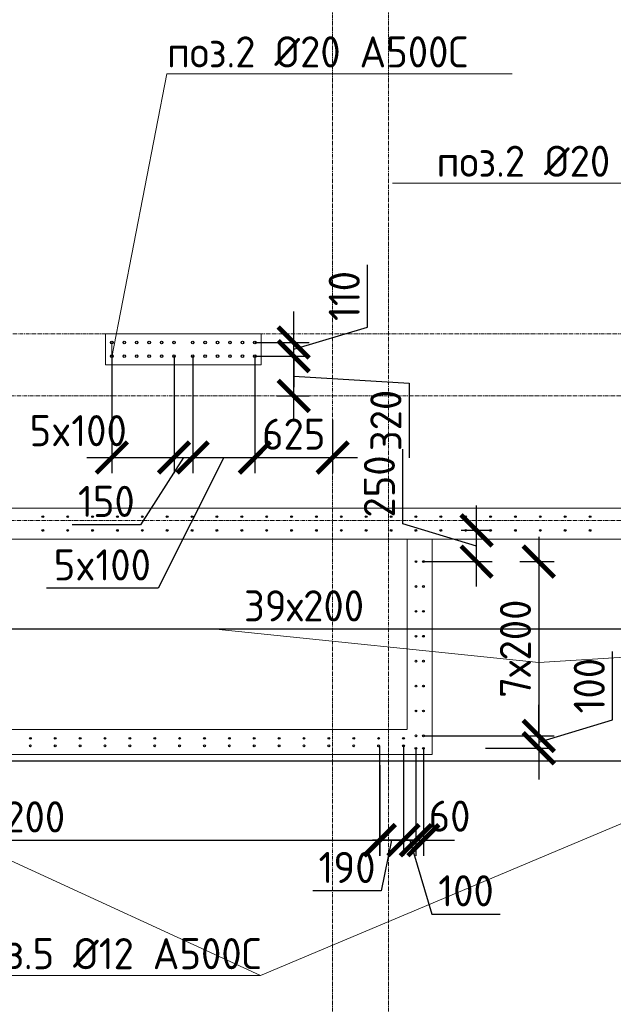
# Model space of a CAD drawing. Header units: millimetres. Extents: x -56135 to 1694203, y -446411 to -23139.
# Tile 207 of 256: x 966542 to 971315, y -132085 to -124177. Entities that reach past the tile are written whole.
import ezdxf
from ezdxf import colors
from ezdxf.entities.mleader import LeaderData, LeaderLine
from ezdxf.math import Vec2, Vec3

# ---------------------------------------------------------------- set-up
doc = ezdxf.new("R2010")
doc.units = ezdxf.units.MM
for name, pattern in [('01 Штриховая _4 мм_', [6, 3.5, -2.5]), ('______5', [1100, 800, -100, 100, -100]), ('HIDDEN2', [4.7625, 3.175, -1.5875]), ('осевая', [50.8, 31.75, -6.35, 6.35, -6.35])]:
    doc.linetypes.add(name, pattern=pattern)
for name, color, linetype, lineweight in [('0 Фундамент', 5, 'Continuous', 30), ('1 Стены', 3, 'Continuous', 30), ('Оси', 40, '______5', 18), ('подоснова', 151, 'Continuous', 5), ('РАЗМЕРЫ', 1, 'Continuous', 9), ('СТЕНЫ', 3, 'Continuous', 30)]:
    doc.layers.add(name, color=color, linetype=linetype, lineweight=lineweight)
doc.styles.add('GOST-2.304_Type-B', font='GOST_Common.ttf')
doc.dimstyles.new('СПДС', dxfattribs={"dimscale": 100, "dimtxt": 2.5, "dimasz": 2.5, "dimexe": 1.25, "dimexo": 0, "dimtad": 1, "dimdec": 0, "dimtxsty": 'GOST-2.304_Type-B', "dimblk": 'ARCHTICK', "dimcen": 2.5, "dimdle": 2, "dimadec": 0, "dimazin": 2, "dimtfac": 0.75, "dimtdec": 0, "dimtmove": 1, "dimatfit": 3, "dimfxl": 1, "dimtolj": 1, "dimarcsym": 1})

# ---------------------------------------------------------------- blocks, each defined once
blk = doc.blocks.new('оси 2.2-2.3')
at = {"layer": 'Оси', "color": 16, "linetype": 'осевая', "lineweight": 0, "transparency": 33554687}
for p, q in [((482754.9, -105027.5), (482754.9, -134138.1)), ((483204.9, -105027.5), (483204.9, -134138.1)), ((468653.8, -126895.4), (523707.4, -126895.4)), ((468076.3, -127395.4), (524372.9, -127395.4)), ((468076.3, -128395.4), (524372.9, -128395.4))]:
    blk.add_line(p, q, dxfattribs=at)
blk = doc.blocks.new('стены тп')
at = {"layer": '1 Стены', "color": 252, "linetype": 'HIDDEN2', "lineweight": 0, "true_color": 0x939598}
for p, q in [((870315.4, -207925.6), (869065.4, -207925.6)), ((869065.4, -207925.6), (869065.4, -208175.6)), ((870315.4, -208175.6), (870315.4, -207925.6)), ((869065.4, -208175.6), (870315.4, -208175.6)), ((874590.6, -209325.6), (866690.6, -209325.6)), ((866190.6, -209575.6), (871990.6, -209575.6)), ((871490.6, -209575.6), (871490.6, -211105.6)), ((871690.6, -211105.6), (871690.6, -209575.6)), ((872190.6, -209575.6), (871990.6, -209575.6)), ((871990.6, -209575.6), (872190.6, -209575.6)), ((872190.6, -209575.6), (881690.6, -209575.6)), ((871490.6, -211105.6), (865190.6, -211105.6)), ((865190.6, -211305.6), (871690.6, -211305.6))]:
    blk.add_line(p, q, dxfattribs=at)
blk = doc.blocks.new('_None')
blk = doc.blocks.new('_ArchTick')
at = {"color": 0, "linetype": 'ByBlock', "const_width": 0.15}
blk.add_lwpolyline([(-0.5, -0.5), (0.5, 0.5)], dxfattribs=at)
blk = doc.blocks.new('*D596')
at = {"layer": 'DEFPOINTS', "color": 0, "transparency": 16777216}
for p in [(964928.1, -128279.2, -720), (972728.1, -128279.2, -720), (964928.1, -129072.5)]:
    blk.add_point(p, dxfattribs=at)
at = {"layer": 'РАЗМЕРЫ', "color": 0, "lineweight": -2, "transparency": 16777216}
for p, q in [((964928.1, -128279.2), (964928.1, -129197.5)), ((972728.1, -128279.2), (972728.1, -129197.5)), ((972928.1, -129072.5), (964728.1, -129072.5))]:
    blk.add_line(p, q, dxfattribs=at)
at = {"layer": 'РАЗМЕРЫ', "color": 0, "lineweight": -2, "transparency": 16777216, "xscale": 250, "yscale": 250, "zscale": 250, "rotation": 180}
blk.add_blockref('_ArchTick', (964928.1, -129072.5), dxfattribs=at)
at = {"layer": 'РАЗМЕРЫ', "color": 0, "lineweight": -2, "transparency": 16777216, "xscale": 250, "yscale": 250, "zscale": 250}
blk.add_blockref('_ArchTick', (972728.1, -129072.5), dxfattribs=at)
at = {"layer": 'РАЗМЕРЫ', "color": 0, "transparency": 16777216, "insert": (968828.1, -128885), "char_height": 250, "attachment_point": 5, "style": 'GOST-2.304_Type-B'}
blk.add_mtext('\\A1;39х200', dxfattribs=at)
blk = doc.blocks.new('*D602')
at = {"layer": 'DEFPOINTS', "color": 0, "transparency": 16777216}
for p in [(963427.8, -130009.2, -16.6), (969434.8, -130009.2, -16.6), (969434.8, -130767.3)]:
    blk.add_point(p, dxfattribs=at)
at = {"layer": 'РАЗМЕРЫ', "color": 0, "lineweight": -2, "transparency": 16777216}
for p, q in [((963427.8, -130009.2), (963427.8, -130892.3)), ((969434.8, -130009.2), (969434.8, -130892.3)), ((963227.8, -130767.3), (969634.8, -130767.3))]:
    blk.add_line(p, q, dxfattribs=at)
at = {"layer": 'РАЗМЕРЫ', "color": 0, "lineweight": -2, "transparency": 16777216, "xscale": 250, "yscale": 250, "zscale": 250, "rotation": 180}
blk.add_blockref('_ArchTick', (963427.8, -130767.3), dxfattribs=at)
at = {"layer": 'РАЗМЕРЫ', "color": 0, "lineweight": -2, "transparency": 16777216, "xscale": 250, "yscale": 250, "zscale": 250}
blk.add_blockref('_ArchTick', (969434.8, -130767.3), dxfattribs=at)
at = {"layer": 'РАЗМЕРЫ', "color": 0, "transparency": 16777216, "insert": (966431.3, -130579.8), "char_height": 250, "attachment_point": 5, "style": 'GOST-2.304_Type-B'}
blk.add_mtext('\\A1;30х200', dxfattribs=at)
blk = doc.blocks.new('*D603')
at = {"layer": 'DEFPOINTS', "color": 0, "transparency": 16777216}
for p in [(969627.8, -130009.2, -16.6), (969437.8, -130165.7), (969627.8, -130767.3)]:
    blk.add_point(p, dxfattribs=at)
at = {"layer": 'РАЗМЕРЫ', "color": 0, "lineweight": -2, "transparency": 16777216}
for p, q in [((969627.8, -130009.2), (969627.8, -130892.3)), ((969437.8, -130165.7), (969437.8, -130892.3)), ((969237.8, -130767.3), (969827.8, -130767.3)), ((969532.8, -130767.3), (969449.3, -131173.6)), ((969449.3, -131173.6), (968899.3, -131173.6))]:
    blk.add_line(p, q, dxfattribs=at)
at = {"layer": 'РАЗМЕРЫ', "color": 0, "lineweight": -2, "transparency": 16777216, "xscale": 250, "yscale": 250, "zscale": 250, "rotation": 180}
blk.add_blockref('_ArchTick', (969437.8, -130767.3), dxfattribs=at)
at = {"layer": 'РАЗМЕРЫ', "color": 0, "lineweight": -2, "transparency": 16777216, "xscale": 250, "yscale": 250, "zscale": 250}
blk.add_blockref('_ArchTick', (969627.8, -130767.3), dxfattribs=at)
at = {"layer": 'РАЗМЕРЫ', "color": 0, "transparency": 16777216, "insert": (969174.3, -130986.1), "char_height": 250, "attachment_point": 5, "style": 'GOST-2.304_Type-B'}
blk.add_mtext('\\A1;190', dxfattribs=at)
blk = doc.blocks.new('*D604')
at = {"layer": 'DEFPOINTS', "color": 0, "transparency": 16777216}
for p in [(969727.8, -130029.2, -16.6), (969788.2, -130029.2, -16.6), (969788.2, -130767.3)]:
    blk.add_point(p, dxfattribs=at)
at = {"layer": 'РАЗМЕРЫ', "color": 0, "lineweight": -2, "transparency": 16777216}
for p, q in [((969727.8, -130029.2), (969727.8, -130892.3)), ((969788.2, -130029.2), (969788.2, -130892.3)), ((969727.8, -130767.3), (969477.8, -130767.3)), ((969727.8, -130767.3), (969788.2, -130767.3)), ((969788.2, -130767.3), (970038.2, -130767.3))]:
    blk.add_line(p, q, dxfattribs=at)
at = {"layer": 'РАЗМЕРЫ', "color": 0, "lineweight": -2, "transparency": 16777216, "xscale": 250, "yscale": 250, "zscale": 250}
blk.add_blockref('_ArchTick', (969727.8, -130767.3), dxfattribs=at)
at = {"layer": 'РАЗМЕРЫ', "color": 0, "lineweight": -2, "transparency": 16777216, "xscale": 250, "yscale": 250, "zscale": 250, "rotation": 180}
blk.add_blockref('_ArchTick', (969788.2, -130767.3), dxfattribs=at)
at = {"layer": 'РАЗМЕРЫ', "color": 0, "transparency": 16777216, "insert": (969998.6, -130573.9), "char_height": 250, "attachment_point": 5, "style": 'GOST-2.304_Type-B'}
blk.add_mtext('\\A1;60', dxfattribs=at)
blk = doc.blocks.new('*D607')
at = {"layer": 'DEFPOINTS', "color": 0, "transparency": 16777216}
for p in [(970215.4, -128279.2), (970328.1, -128279.2, -720), (969788.5, -128529.2, -16.6)]:
    blk.add_point(p, dxfattribs=at)
at = {"layer": 'РАЗМЕРЫ', "color": 0, "lineweight": -2, "transparency": 16777216}
for p, q in [((969621.7, -128226), (969621.7, -127626)), ((970215.4, -128729.2), (970215.4, -128079.2)), ((970215.4, -128404.2), (969621.7, -128226)), ((970328.1, -128279.2), (970090.4, -128279.2)), ((969788.5, -128529.2), (970340.4, -128529.2))]:
    blk.add_line(p, q, dxfattribs=at)
at = {"layer": 'РАЗМЕРЫ', "color": 0, "lineweight": -2, "transparency": 16777216, "xscale": 250, "yscale": 250, "zscale": 250}
for p, rotation in [((970215.4, -128279.2), 90), ((970215.4, -128529.2), 270)]:
    blk.add_blockref('_ArchTick', p, dxfattribs=dict(at, rotation=rotation))
at = {"layer": 'РАЗМЕРЫ', "color": 0, "transparency": 16777216, "insert": (969434.2, -127926), "char_height": 250, "attachment_point": 5, "rotation": 90, "style": 'GOST-2.304_Type-B'}
blk.add_mtext('\\A1;250', dxfattribs=at)
blk = doc.blocks.new('*D608')
at = {"layer": 'DEFPOINTS', "color": 0, "transparency": 16777216}
for p in [(970564.5, -128529.2), (969788.5, -129929.2, -16.6), (970715.4, -129929.2)]:
    blk.add_point(p, dxfattribs=at)
at = {"layer": 'РАЗМЕРЫ', "color": 0, "lineweight": -2, "transparency": 16777216}
for p, q in [((970715.4, -128329.2), (970715.4, -130129.2)), ((970564.5, -128529.2), (970840.4, -128529.2)), ((969788.5, -129929.2), (970840.4, -129929.2))]:
    blk.add_line(p, q, dxfattribs=at)
at = {"layer": 'РАЗМЕРЫ', "color": 0, "lineweight": -2, "transparency": 16777216, "xscale": 250, "yscale": 250, "zscale": 250}
for p, rotation in [((970715.4, -128529.2), 90), ((970715.4, -129929.2), 270)]:
    blk.add_blockref('_ArchTick', p, dxfattribs=dict(at, rotation=rotation))
at = {"layer": 'РАЗМЕРЫ', "color": 0, "transparency": 16777216, "insert": (970527.9, -129229.2), "char_height": 250, "attachment_point": 5, "rotation": 90, "style": 'GOST-2.304_Type-B'}
blk.add_mtext('\\A1;7х200', dxfattribs=at)
blk = doc.blocks.new('*D436')
at = {"layer": 'DEFPOINTS', "color": 0, "transparency": 16777216}
for p in [(970411.7, -129929.2), (970288.2, -130029.2), (970715.4, -130029.2)]:
    blk.add_point(p, dxfattribs=at)
at = {"layer": 'РАЗМЕРЫ', "color": 0, "lineweight": -2, "transparency": 16777216}
for p, q in [((971309.2, -129801), (971309.2, -129251)), ((970715.4, -129929.2), (970715.4, -129679.2)), ((970715.4, -129979.2), (971309.2, -129801)), ((970411.7, -129929.2), (970840.4, -129929.2)), ((970715.4, -129929.2), (970715.4, -130029.2)), ((970715.4, -129929.2), (970715.4, -130029.2)), ((970288.2, -130029.2), (970840.4, -130029.2)), ((970715.4, -130029.2), (970715.4, -130279.2))]:
    blk.add_line(p, q, dxfattribs=at)
at = {"layer": 'РАЗМЕРЫ', "color": 0, "lineweight": -2, "transparency": 16777216, "xscale": 250, "yscale": 250, "zscale": 250}
for p, rotation in [((970715.4, -129929.2), 270), ((970715.4, -130029.2), 90)]:
    blk.add_blockref('_ArchTick', p, dxfattribs=dict(at, rotation=rotation))
at = {"layer": 'РАЗМЕРЫ', "color": 0, "transparency": 16777216, "insert": (971121.7, -129526), "char_height": 250, "attachment_point": 5, "rotation": 90, "style": 'GOST-2.304_Type-B'}
blk.add_mtext('\\A1;100', dxfattribs=at)
blk = doc.blocks.new('*D375')
at = {"layer": 'DEFPOINTS', "color": 0, "transparency": 16777216}
for p in [(968433, -126879.2), (968745.4, -126879.2), (968608.6, -127199.2)]:
    blk.add_point(p, dxfattribs=at)
at = {"layer": 'РАЗМЕРЫ', "color": 0, "lineweight": -2, "transparency": 16777216}
for p, q in [((968745.4, -127399.2), (968745.4, -126679.2)), ((968433, -126879.2), (968870.4, -126879.2)), ((968745.4, -127039.2), (969673.9, -127095.8)), ((969673.9, -127095.8), (969673.9, -127695.8)), ((968608.6, -127199.2), (968870.4, -127199.2))]:
    blk.add_line(p, q, dxfattribs=at)
at = {"layer": 'РАЗМЕРЫ', "color": 0, "lineweight": -2, "transparency": 16777216, "xscale": 250, "yscale": 250, "zscale": 250}
for p, rotation in [((968745.4, -126879.2), 90), ((968745.4, -127199.2), 270)]:
    blk.add_blockref('_ArchTick', p, dxfattribs=dict(at, rotation=rotation))
at = {"layer": 'РАЗМЕРЫ', "color": 0, "transparency": 16777216, "insert": (969486.4, -127395.8), "char_height": 250, "attachment_point": 5, "rotation": 90, "style": 'GOST-2.304_Type-B'}
blk.add_mtext('\\A1;320', dxfattribs=at)
blk = doc.blocks.new('*D376')
at = {"layer": 'DEFPOINTS', "color": 0, "transparency": 16777216}
for p in [(968433, -126769.2), (968745.4, -126769.2), (968433, -126879.2)]:
    blk.add_point(p, dxfattribs=at)
at = {"layer": 'РАЗМЕРЫ', "color": 0, "lineweight": -2, "transparency": 16777216}
for p, q in [((969339.2, -126646), (969339.2, -126146)), ((968745.4, -126769.2), (968745.4, -126519.2)), ((968745.4, -126824.2), (969339.2, -126646)), ((968433, -126769.2), (968870.4, -126769.2)), ((968745.4, -126879.2), (968745.4, -126769.2)), ((968745.4, -126879.2), (968745.4, -126769.2)), ((968433, -126879.2), (968870.4, -126879.2)), ((968745.4, -126879.2), (968745.4, -127129.2))]:
    blk.add_line(p, q, dxfattribs=at)
at = {"layer": 'РАЗМЕРЫ', "color": 0, "lineweight": -2, "transparency": 16777216, "xscale": 250, "yscale": 250, "zscale": 250}
for p, rotation in [((968745.4, -126769.2), 270), ((968745.4, -126879.2), 90)]:
    blk.add_blockref('_ArchTick', p, dxfattribs=dict(at, rotation=rotation))
at = {"layer": 'РАЗМЕРЫ', "color": 0, "transparency": 16777216, "insert": (969151.7, -126396), "char_height": 250, "attachment_point": 5, "rotation": 90, "style": 'GOST-2.304_Type-B'}
blk.add_mtext('\\A1;110', dxfattribs=at)
blk = doc.blocks.new('*D377')
at = {"layer": 'DEFPOINTS', "color": 0, "transparency": 16777216}
for p in [(967283, -126879.2), (967783, -126879.2), (967783, -127693.3)]:
    blk.add_point(p, dxfattribs=at)
at = {"layer": 'РАЗМЕРЫ', "color": 0, "lineweight": -2, "transparency": 16777216}
for p, q in [((967283, -126879.2), (967283, -127818.3)), ((967783, -126879.2), (967783, -127818.3)), ((967083, -127693.3), (967983, -127693.3))]:
    blk.add_line(p, q, dxfattribs=at)
at = {"layer": 'РАЗМЕРЫ', "color": 0, "lineweight": -2, "transparency": 16777216, "xscale": 250, "yscale": 250, "zscale": 250, "rotation": 180}
blk.add_blockref('_ArchTick', (967283, -127693.3), dxfattribs=at)
at = {"layer": 'РАЗМЕРЫ', "color": 0, "lineweight": -2, "transparency": 16777216, "xscale": 250, "yscale": 250, "zscale": 250}
blk.add_blockref('_ArchTick', (967783, -127693.3), dxfattribs=at)
at = {"layer": 'РАЗМЕРЫ', "color": 0, "transparency": 16777216, "insert": (967012.6, -127477.7), "char_height": 250, "attachment_point": 5, "style": 'GOST-2.304_Type-B'}
blk.add_mtext('\\A1;5x100', dxfattribs=at)
blk = doc.blocks.new('*D378')
at = {"layer": 'DEFPOINTS', "color": 0, "transparency": 16777216}
for p in [(967783, -126879.2), (967933, -126879.2), (967933, -127693.3)]:
    blk.add_point(p, dxfattribs=at)
at = {"layer": 'РАЗМЕРЫ', "color": 0, "lineweight": -2, "transparency": 16777216}
for p, q in [((967783, -126879.2), (967783, -127818.3)), ((967933, -126879.2), (967933, -127818.3)), ((967858, -127693.3), (967514.2, -128233)), ((967583, -127693.3), (968133, -127693.3)), ((967514.2, -128233), (966964.2, -128233))]:
    blk.add_line(p, q, dxfattribs=at)
at = {"layer": 'РАЗМЕРЫ', "color": 0, "lineweight": -2, "transparency": 16777216, "xscale": 250, "yscale": 250, "zscale": 250, "rotation": 180}
blk.add_blockref('_ArchTick', (967783, -127693.3), dxfattribs=at)
at = {"layer": 'РАЗМЕРЫ', "color": 0, "lineweight": -2, "transparency": 16777216, "xscale": 250, "yscale": 250, "zscale": 250}
blk.add_blockref('_ArchTick', (967933, -127693.3), dxfattribs=at)
at = {"layer": 'РАЗМЕРЫ', "color": 0, "transparency": 16777216, "insert": (967239.2, -128045.5), "char_height": 250, "attachment_point": 5, "style": 'GOST-2.304_Type-B'}
blk.add_mtext('\\A1;150', dxfattribs=at)
blk = doc.blocks.new('*D379')
at = {"layer": 'DEFPOINTS', "color": 0, "transparency": 16777216}
for p in [(967933, -126879.2), (968433, -126879.2), (968433, -127693.3)]:
    blk.add_point(p, dxfattribs=at)
at = {"layer": 'РАЗМЕРЫ', "color": 0, "lineweight": -2, "transparency": 16777216}
for p, q in [((967933, -126879.2), (967933, -127818.3)), ((968433, -126879.2), (968433, -127818.3)), ((968183, -127693.3), (967656.7, -128743.3)), ((967733, -127693.3), (968633, -127693.3)), ((967656.7, -128743.3), (966756.7, -128743.3))]:
    blk.add_line(p, q, dxfattribs=at)
at = {"layer": 'РАЗМЕРЫ', "color": 0, "lineweight": -2, "transparency": 16777216, "xscale": 250, "yscale": 250, "zscale": 250, "rotation": 180}
blk.add_blockref('_ArchTick', (967933, -127693.3), dxfattribs=at)
at = {"layer": 'РАЗМЕРЫ', "color": 0, "lineweight": -2, "transparency": 16777216, "xscale": 250, "yscale": 250, "zscale": 250}
blk.add_blockref('_ArchTick', (968433, -127693.3), dxfattribs=at)
at = {"layer": 'РАЗМЕРЫ', "color": 0, "transparency": 16777216, "insert": (967206.7, -128555.8), "char_height": 250, "attachment_point": 5, "style": 'GOST-2.304_Type-B'}
blk.add_mtext('\\A1;5x100', dxfattribs=at)
blk = doc.blocks.new('*D655')
at = {"layer": 'DEFPOINTS', "color": 0, "transparency": 16777216}
for p in [(968433, -126879.2), (969058.2, -127390.6), (969058.2, -127693.3)]:
    blk.add_point(p, dxfattribs=at)
at = {"layer": 'РАЗМЕРЫ', "color": 0, "lineweight": -2, "transparency": 16777216}
for p, q in [((968433, -126879.2), (968433, -127818.3)), ((969058.2, -127390.6), (969058.2, -127818.3)), ((968233, -127693.3), (969258.2, -127693.3))]:
    blk.add_line(p, q, dxfattribs=at)
at = {"layer": 'РАЗМЕРЫ', "color": 0, "lineweight": -2, "transparency": 16777216, "xscale": 250, "yscale": 250, "zscale": 250, "rotation": 180}
blk.add_blockref('_ArchTick', (968433, -127693.3), dxfattribs=at)
at = {"layer": 'РАЗМЕРЫ', "color": 0, "lineweight": -2, "transparency": 16777216, "xscale": 250, "yscale": 250, "zscale": 250}
blk.add_blockref('_ArchTick', (969058.2, -127693.3), dxfattribs=at)
at = {"layer": 'РАЗМЕРЫ', "color": 0, "transparency": 16777216, "insert": (968745.6, -127505.8), "char_height": 250, "attachment_point": 5, "style": 'GOST-2.304_Type-B'}
blk.add_mtext('\\A1;625', dxfattribs=at)
blk = doc.blocks.new('*D935')
at = {"layer": 'DEFPOINTS', "color": 0, "transparency": 16777216}
for p in [(969627.8, -130009.2, -16.6), (969727.8, -130270.4), (969727.8, -130767.3)]:
    blk.add_point(p, dxfattribs=at)
at = {"layer": 'РАЗМЕРЫ', "color": 0, "lineweight": -2, "transparency": 16777216}
for p, q in [((969627.8, -130009.2), (969627.8, -130892.3)), ((969727.8, -130270.4), (969727.8, -130892.3)), ((969627.8, -130767.3), (969377.8, -130767.3)), ((969627.8, -130767.3), (969727.8, -130767.3)), ((969627.8, -130767.3), (969727.8, -130767.3)), ((969677.8, -130767.3), (969855.9, -131361.1)), ((969727.8, -130767.3), (969977.8, -130767.3)), ((969855.9, -131361.1), (970405.9, -131361.1))]:
    blk.add_line(p, q, dxfattribs=at)
at = {"layer": 'РАЗМЕРЫ', "color": 0, "lineweight": -2, "transparency": 16777216, "xscale": 250, "yscale": 250, "zscale": 250}
blk.add_blockref('_ArchTick', (969627.8, -130767.3), dxfattribs=at)
at = {"layer": 'РАЗМЕРЫ', "color": 0, "lineweight": -2, "transparency": 16777216, "xscale": 250, "yscale": 250, "zscale": 250, "rotation": 180}
blk.add_blockref('_ArchTick', (969727.8, -130767.3), dxfattribs=at)
at = {"layer": 'РАЗМЕРЫ', "color": 0, "transparency": 16777216, "insert": (970130.9, -131173.6), "char_height": 250, "attachment_point": 5, "style": 'GOST-2.304_Type-B'}
blk.add_mtext('\\A1;100', dxfattribs=at)
blk = doc.blocks.new('стены  тп')
at = {"layer": 'СТЕНЫ', "color": 251, "linetype": '01 Штриховая _4 мм_', "lineweight": 0, "true_color": 0x636466}
for p, q in [((550437.1, -337025.7, 3100), (549187.1, -337025.7, 3100)), ((549187.1, -337025.7, 3100), (549187.1, -337275.7, 3100)), ((550437.1, -337275.7, 3100), (550437.1, -337025.7, 3100)), ((549187.1, -337275.7, 3100), (550437.1, -337275.7, 3100)), ((554712.3, -338425.7, 3100), (546812.3, -338425.7, 3100)), ((546312.3, -338675.7, 3100), (552112.3, -338675.7, 3100)), ((551612.4, -338675.7, 3100), (551612.4, -340205.7, 3100)), ((551812.4, -340405.7, 3100), (551812.4, -338675.7, 3100)), ((552312.3, -338675.7, 3100), (552112.3, -338675.7, 3100)), ((552112.3, -338675.7, 3100), (552312.3, -338675.7, 3100)), ((552312.3, -338675.7, 3100), (561812.3, -338675.7, 3100)), ((551612.4, -340205.7, 3100), (545312.3, -340205.7, 3100)), ((545312.3, -340405.7, 3100), (551812.4, -340405.7, 3100))]:
    blk.add_line(p, q, dxfattribs=at)

msp = doc.modelspace()

# ---------------------------------------------------------------- linework, layer by layer
at = {"layer": '0 Фундамент'}
msp.add_lwpolyline([(960458, -105949.2), (960458, -130129.2), (967808, -130129.2), (967808, -130129.2), (980308, -130129.2), (980308, -130129.2), (982658, -130129.2), (982658, -130129.2), (1008108, -130129.2), (1008108, -126049.2), (1009588, -126049.2), (1009588, -117449.2), (1008108, -117449.2), (1008108, -105949.2), (960458, -105949.2)], dxfattribs=at)
at = {"layer": 'РАЗМЕРЫ', "color": 6, "linetype": 'Continuous', "lineweight": 30}
for centre in [(967283, -126769.2), (967383, -126769.2), (967483, -126769.2), (967583, -126769.2), (967683, -126769.2), (967783, -126769.2), (967933, -126769.2), (968033, -126769.2), (968133, -126769.2), (968233, -126769.2), (968333, -126769.2), (968433, -126769.2), (967283, -126879.2), (967383, -126879.2), (967483, -126879.2), (967583, -126879.2), (967683, -126879.2), (967783, -126879.2), (967933, -126879.2), (968033, -126879.2), (968133, -126879.2), (968233, -126879.2), (968333, -126879.2), (968433, -126879.2)]:
    msp.add_circle(centre, 10, dxfattribs=at)
at = {"layer": 'РАЗМЕРЫ', "color": 8, "linetype": 'Continuous', "lineweight": 30}
for centre in [(966728.1, -128168.8, -720), (966928.1, -128168.8, -720), (967128.1, -128168.8, -720), (967328.1, -128168.8, -720), (967528.1, -128168.8, -720), (967728.1, -128168.8, -720), (967928.1, -128168.8, -720), (968128.1, -128168.8, -720), (968328.1, -128168.8, -720), (968528.1, -128168.8, -720), (968728.1, -128168.8, -720), (968928.1, -128168.8, -720), (969128.1, -128168.8, -720), (969328.1, -128168.8, -720), (969528.1, -128168.8, -720), (969728.1, -128168.8, -720), (969928.1, -128168.8, -720), (970128.1, -128168.8, -720), (970328.1, -128168.8, -720), (970528.1, -128168.8, -720), (970728.1, -128168.8, -720), (970928.1, -128168.8, -720), (971128.1, -128168.8, -720), (966728.1, -128279.2, -720), (966928.1, -128279.2, -720), (967128.1, -128279.2, -720), (967328.1, -128279.2, -720), (967528.1, -128279.2, -720), (967728.1, -128279.2, -720), (967928.1, -128279.2, -720), (968128.1, -128279.2, -720), (968328.1, -128279.2, -720), (968528.1, -128279.2, -720), (968728.1, -128279.2, -720), (968928.1, -128279.2, -720), (969128.1, -128279.2, -720), (969328.1, -128279.2, -720), (969528.1, -128279.2, -720), (969728.1, -128279.2, -720), (969928.1, -128279.2, -720), (970128.1, -128279.2, -720), (970328.1, -128279.2, -720), (970528.1, -128279.2, -720), (970728.1, -128279.2, -720), (970928.1, -128279.2, -720), (971128.1, -128279.2, -720), (969728.2, -128529.2, -16.6), (969788.5, -128529.2, -16.6), (969728.2, -128729.2, -16.6), (969788.5, -128729.2, -16.6), (969728.2, -128929.2, -16.6), (969788.5, -128929.2, -16.6), (969728.2, -129129.2, -16.6), (969788.5, -129129.2, -16.6), (969728.2, -129329.2, -16.6), (969788.5, -129329.2, -16.6), (969728.2, -129529.2, -16.6), (969788.5, -129529.2, -16.6), (969728.2, -129729.2, -16.6), (969788.5, -129729.2, -16.6), (966628.2, -129949.2, -16.6), (966828.2, -129949.2, -16.6), (967028.2, -129949.2, -16.6), (967228.2, -129949.2, -16.6), (967428.2, -129949.2, -16.6), (967628.2, -129949.2, -16.6), (967828.2, -129949.2, -16.6), (968028.2, -129949.2, -16.6), (968228.2, -129949.2, -16.6), (968428.2, -129949.2, -16.6), (968628.2, -129949.2, -16.6), (968828.2, -129949.2, -16.6), (969028.2, -129949.2, -16.6), (969228.2, -129949.2, -16.6), (969428.2, -129949.2, -16.6), (969628.2, -129949.2, -16.6), (969728.2, -129929.2, -16.6), (969788.5, -129929.2, -16.6), (966627.8, -130009.2, -16.6), (966827.8, -130009.2, -16.6), (967027.8, -130009.2, -16.6), (967227.8, -130009.2, -16.6), (967427.8, -130009.2, -16.6), (967627.8, -130009.2, -16.6), (967827.8, -130009.2, -16.6), (968027.8, -130009.2, -16.6), (968227.8, -130009.2, -16.6), (968427.8, -130009.2, -16.6), (968627.8, -130009.2, -16.6), (968827.8, -130009.2, -16.6), (969027.8, -130009.2, -16.6), (969227.8, -130009.2, -16.6), (969427.8, -130009.2, -16.6), (969627.8, -130009.2, -16.6), (969727.8, -130029.2, -16.6), (969788.2, -130029.2, -16.6)]:
    msp.add_circle(centre, 7, dxfattribs=at)

# ---------------------------------------------------------------- block references
at = {"layer": 'РАЗМЕРЫ', "color": 1}
for name, p in [('оси 2.2-2.3', (486303.3, 196.2)), ('стены тп', (98167.6, 81226.5))]:
    msp.add_blockref(name, p, dxfattribs=at)
at = {"layer": 'РАЗМЕРЫ'}
msp.add_blockref('стены  тп', (418045.9, 210326.6, -3100), dxfattribs=at)

# ---------------------------------------------------------------- dimensions: what is measured, and where the dimension line sits
at = {"layer": 'РАЗМЕРЫ', "color": 1}
for base, p1, p2, picture, middle in [((968745.4, -126769.2), (968433, -126879.2), (968433, -126769.2), '*D376', (969151.7, -126583.5)), ((970215.4, -128279.2), (969788.5, -128529.2, -16.6), (970328.1, -128279.2, -720), '*D607', (969434.2, -128163.5)), ((970715.4, -130029.2), (970411.7, -129929.2), (970288.2, -130029.2), '*D436', (971121.7, -129738.5))]:
    dim = msp.add_linear_dim(base=base, p1=p1, p2=p2, angle=90, dimstyle='СПДС', dxfattribs=at)
    dim.commit()
    dim.dimension.update_dxf_attribs({"geometry": picture, "text_midpoint": middle})
dim = msp.add_linear_dim(base=(968745.4, -126879.2), p1=(968608.6, -127199.2), p2=(968433, -126879.2), angle=90, dimstyle='СПДС', dxfattribs=at)
dim.commit()
dim.dimension.update_dxf_attribs({"geometry": '*D375', "text_midpoint": (969673.9, -127158.3), "dimtype": 160})
for base, p1, p2, picture, middle in [((967783, -127693.3), (967283, -126879.2), (967783, -126879.2), '*D377', (967012.6, -127665.2)), ((968433, -127693.3), (967933, -126879.2), (968433, -126879.2), '*D379', (967594.2, -128743.3))]:
    dim = msp.add_linear_dim(base=base, p1=p1, p2=p2, text='5x100', dimstyle='СПДС', dxfattribs=at)
    dim.commit()
    dim.dimension.update_dxf_attribs({"geometry": picture, "text_midpoint": middle, "dimtype": 160})
for base, p1, p2, picture, middle in [((967933, -127693.3), (967783, -126879.2), (967933, -126879.2), '*D378', (967451.7, -128233)), ((969627.8, -130767.3), (969437.8, -130165.7), (969627.8, -130009.2, -16.6), '*D603', (969386.8, -131173.6)), ((969788.2, -130767.3), (969727.8, -130029.2, -16.6), (969788.2, -130029.2, -16.6), '*D604', (969998.6, -130761.4))]:
    dim = msp.add_linear_dim(base=base, p1=p1, p2=p2, dimstyle='СПДС', dxfattribs=at)
    dim.commit()
    dim.dimension.update_dxf_attribs({"geometry": picture, "text_midpoint": middle, "dimtype": 160})
for base, p1, p2, picture, middle in [((969058.2, -127693.3), (968433, -126879.2), (969058.2, -127390.6), '*D655', (968745.6, -127505.8)), ((969727.8, -130767.3), (969627.8, -130009.2, -16.6), (969727.8, -130270.4), '*D935', (969918.4, -131173.6))]:
    dim = msp.add_linear_dim(base=base, p1=p1, p2=p2, dimstyle='СПДС', dxfattribs=at)
    dim.commit()
    dim.dimension.update_dxf_attribs({"geometry": picture, "text_midpoint": middle})
for base, p1, p2, text, picture, middle in [((964928.1, -129072.5), (972728.1, -128279.2, -720), (964928.1, -128279.2, -720), '39х200', '*D596', (968828.1, -128885)), ((969434.8, -130767.3), (963427.8, -130009.2, -16.6), (969434.8, -130009.2, -16.6), '30х200', '*D602', (966431.3, -130579.8))]:
    dim = msp.add_linear_dim(base=base, p1=p1, p2=p2, text=text, dimstyle='СПДС', dxfattribs=at)
    dim.commit()
    dim.dimension.update_dxf_attribs({"geometry": picture, "text_midpoint": middle})
dim = msp.add_linear_dim(base=(970715.4, -129929.2), p1=(970564.5, -128529.2), p2=(969788.5, -129929.2, -16.6), angle=90, text='7х200', dimstyle='СПДС', dxfattribs=at)
dim.commit()
dim.dimension.update_dxf_attribs({"geometry": '*D608', "text_midpoint": (970527.9, -129229.2)})

# ---------------------------------------------------------------- leaders
at = {"layer": 'подоснова', "color": 4, "ltscale": 0.3}
ml = msp.add_multileader_mtext('Standard', dxfattribs=at)
ml.set_content('{\\C2;поз.2 %%C20 А500С }', color=4, style='GOST-2.304_Type-B')
ml.set_leader_properties(color=256, linetype='ByLayer', lineweight=15)
ml.set_arrow_properties(name='NONE')
ml.build(insert=Vec2(0, 0))
ml.multileader.update_dxf_attribs({"text_left_attachment_type": 6, "text_right_attachment_type": 6, "dogleg_length": 0.1, "arrow_head_size": 18})
ctx = ml.context
ctx.base_point, ctx.char_height, ctx.arrow_head_size, ctx.landing_gap_size, ctx.plane_origin = Vec3(967726, -124610.2, 360), 250, 18, 20, Vec3(972311.3, -124270.8, 360)
ctx.left_attachment, ctx.right_attachment, ctx.text_align_type = 6, 6, 1
notes = []
notes.append((ctx, [(1, (1, 1, 0), (967725.9, -124610.2, 360), (1, 0), 0.1, [(1, [(967283, -126769.2, 360), (967283, -126887.2, 360)], 0, [])])]))
ctx.mtext.insert, ctx.mtext.width, ctx.mtext.alignment, ctx.mtext.flow_direction = Vec3(968937.8, -124310.2, 360), 4075.871, 2, 5
ml = msp.add_multileader_mtext('Standard', dxfattribs=at)
ml.set_content('{\\C2;поз.2 %%C20 А500С }', color=4, style='GOST-2.304_Type-B')
ml.set_leader_properties(color=256, linetype='ByLayer', lineweight=15)
ml.set_arrow_properties(name='NONE')
ml.build(insert=Vec2(0, 0))
ml.multileader.update_dxf_attribs({"text_left_attachment_type": 6, "text_right_attachment_type": 6, "dogleg_length": 0.1, "arrow_head_size": 18})
ctx = ml.context
ctx.base_point, ctx.char_height, ctx.arrow_head_size, ctx.landing_gap_size, ctx.plane_origin = Vec3(969893.4, -125488.5), 250, 18, 20, Vec3(977387.9, -124527.6)
ctx.left_attachment, ctx.right_attachment, ctx.text_align_type = 6, 6, 1
notes.append((ctx, [(0, (1, 1, 0), (972317.2, -125488.5), (-1, 0), 0.1, [(1, [(972888.5, -125949.2), (972828.2, -125949.2)], 0, [])])]))
ctx.mtext.insert, ctx.mtext.width, ctx.mtext.alignment, ctx.mtext.flow_direction = Vec3(971105.3, -125188.5), 4075.871, 2, 5
ml = msp.add_multileader_mtext('Standard', dxfattribs=at)
ml.set_content('{\\C2;поз.5 %%C12 А500С }', color=4, style='GOST-2.304_Type-B')
ml.set_leader_properties(color=256, linetype='ByLayer', lineweight=15)
ml.set_arrow_properties(name='NONE')
ml.build(insert=Vec2(0, 0))
ml.multileader.update_dxf_attribs({"text_left_attachment_type": 6, "text_right_attachment_type": 6, "dogleg_length": 0.1, "arrow_head_size": 18})
ctx = ml.context
ctx.base_point, ctx.char_height, ctx.arrow_head_size, ctx.landing_gap_size, ctx.plane_origin = Vec3(966105.1, -131853.5), 250, 18, 20, Vec3(977240.7, -131491)
ctx.left_attachment, ctx.right_attachment, ctx.text_align_type = 6, 6, 1
notes.append((ctx, [(0, (1, 1, 0), (968478.9, -131853.5), (-1, 0), 0.1, [(1, [(965910.9, -130767.3), (962108.2, -128927.5)], 0, []), (4, [(968120.3, -129072.5), (970715.4, -129339.2), (975088.2, -129072.5)], 0, [])])]))
ctx.mtext.insert, ctx.mtext.width, ctx.mtext.alignment, ctx.mtext.flow_direction = Vec3(967292, -131553.5), 4075.871, 2, 5
for ctx, leaders in notes:
    for number, flags, end, landing, length, lines in leaders:
        leader = LeaderData()
        leader.index, (leader.has_last_leader_line, leader.has_dogleg_vector, leader.attachment_direction) = number, flags
        leader.last_leader_point, leader.dogleg_vector, leader.dogleg_length = Vec3(end), Vec3(landing), length
        for number, points, colour, breaks in lines:
            line = LeaderLine()
            line.index, line.vertices, line.color, line.breaks = number, Vec3.list(points), colors.encode_raw_color(colour), breaks
            leader.lines.append(line)
        ctx.leaders.append(leader)

doc.saveas('drawing.dxf')
